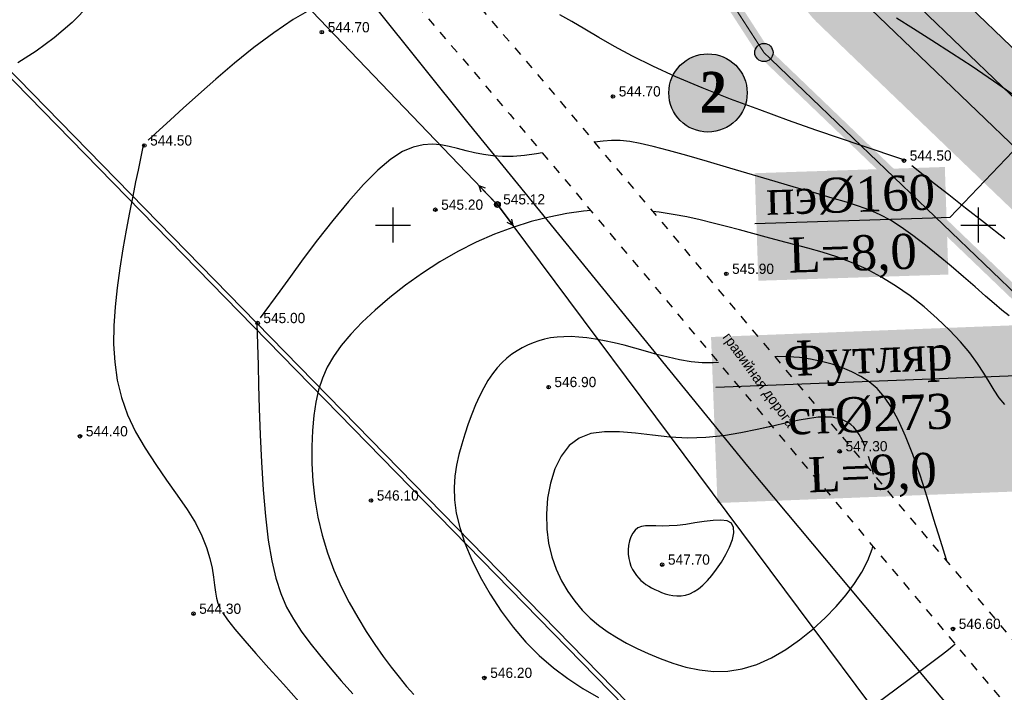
# Model space of a CAD drawing. Extents: x 0 to 361260, y 0 to 4201817.
# Tile 132 of 256: x 360168 to 360252, y 4200460 to 4200518. Entities that reach past the tile are written whole.
import ezdxf
from ezdxf import colors
from ezdxf.entities.mleader import LeaderData, LeaderLine
from ezdxf.math import Vec2, Vec3

# ---------------------------------------------------------------- set-up
doc = ezdxf.new("R2010")
doc.units = 0
doc.header["$LTSCALE"] = 0.5
doc.header["$MEASUREMENT"] = 0
doc.header["$PDMODE"] = 32
doc.header["$PDSIZE"] = 0.3
for name, pattern in [('CONTI', [0]), ('GOST2.303 6', [12, 8, -1.5, 1, -1.5]), ('STRIH_1', [3, 2, -1]), ('Д_ТРОТ_ТРУБА', [3, 1.5, -1.5]), ('ДОРОГИ_СТРОЯЩ', [9, 8, -1])]:
    doc.linetypes.add(name, pattern=pattern)
for name, color, linetype in [('(004) Точки рельефа', 7, 'Continuous'), ('(014) Водопровод', 5, 'ИК_Водопровод -------в--------'), ('(022) Возд. Линии', 7, 'Continuous'), ('(025) Дорога', 7, 'Continuous'), ('(040) Ограда', 7, 'Continuous'), ('GORIZDEFAULT', 32, 'CONTI'), ('PI_TTDEFAULT', 5, 'CONTI'), ('SETKR', 2, 'CONTI'), ('Водопровод 10', 7, 'Continuous'), ('Штрих Стекло', 7, 'Continuous')]:
    doc.layers.add(name, color=color, linetype=linetype)
doc.layers.add('.', color=7, linetype='Continuous', lineweight=15)
doc.styles.add('BM-431', font='txt')
doc.styles.add('D-431', font='txt')
doc.styles.add('SHRFT', font='TXT', dxfattribs={"width": 0.875})
doc.linetypes.add('ИК_Водопровод -------в--------', pattern='A,9,-0.6,["В",Standard,S=1.2,R=0,X=0,Y=-0.6],-1.2', length=10.8)
doc.linetypes.add('ОГРАДА_ГЛИН', pattern='A,4,["|",Standard,S=0.8,R=0,X=0,Y=-0.8],0.5,["|",Standard,S=0.8,R=0,X=0,Y=-0.8],3.5', length=8)

# ---------------------------------------------------------------- blocks, each defined once
blk = doc.blocks.new('BL_333')
at = {"color": 0}
for p, q in [((0, -1.5), (0, 1.5)), ((-1.5, 0), (1.5, 0))]:
    blk.add_line(p, q, dxfattribs=at)
blk = doc.blocks.new('S1')
at = {"layer": '(022) Возд. Линии'}
for p, q in [((-2, 0), (-1.5, 0.25)), ((-2, 0), (-1.5, -0.25)), ((0, 0), (-2, 0))]:
    blk.add_line(p, q, dxfattribs=at)
blk = doc.blocks.new('S2')
at = {"layer": '(022) Возд. Линии'}
for p, q in [((0, 0), (2, 0)), ((2, 0), (1.5, 0.25)), ((2, 0), (1.5, -0.25))]:
    blk.add_line(p, q, dxfattribs=at)
blk = doc.blocks.new('SS')
at = {"layer": '(022) Возд. Линии'}
blk.add_circle((0, 0), 0.25, dxfattribs=at)
blk = doc.blocks.new('_ArchTick')
at = {"color": 0, "linetype": 'ByBlock', "const_width": 0.15}
blk.add_lwpolyline([(-0.5, -0.5), (0.5, 0.5)], dxfattribs=at)

msp = doc.modelspace()

# ---------------------------------------------------------------- hatches: boundary and pattern name
at = {"layer": '.', "lineweight": 60, "true_color": 0xffffff}
h = msp.add_hatch(color=7, dxfattribs=at)
h.dxf.hatch_style = 1
edge = h.paths.add_edge_path()
edge.add_arc((360231.678, 4200514.752), 0.779, 0, 360)
h = msp.add_hatch(color=7, dxfattribs=at)
h.dxf.hatch_style = 1
edge = h.paths.add_edge_path()
edge.add_arc((360231.678, 4200514.752), 0.779, 0, 360)
at = {"layer": '.', "lineweight": 60}
h = msp.add_hatch(color=255, dxfattribs=at)
h.dxf.hatch_style = 1
edge = h.paths.add_edge_path()
edge.add_arc((360226.9, 4200511.299), 3.345, 0, 360)
at = {"layer": '.', "lineweight": 60, "true_color": 0xffffff}
h = msp.add_hatch(color=7, dxfattribs=at)
h.dxf.hatch_style = 1
edge = h.paths.add_edge_path()
edge.add_arc((360226.9, 4200511.299), 3.345, 0, 360)
at = {"layer": 'Штрих Стекло', "linetype": 'Continuous'}
h = msp.add_hatch(color=5, dxfattribs=at)
h.dxf.hatch_style = 1
h.set_gradient(color1=(173, 173, 173), color2=(166, 166, 166), one_color=1, tint=0.65)
edge = h.paths.add_edge_path()
edge.add_line((360067.205, 4200806.615), (360049.645, 4200796.938))
edge.add_arc((360052.059, 4200792.559), 5, 32.88524, 118.85775, ccw=False)
edge.add_line((360056.257, 4200795.274), (360060.259, 4200789.085))
edge.add_line((360060.259, 4200789.085), (360069.039, 4200793.924))
edge.add_line((360069.039, 4200793.924), (360065.267, 4200799.758))
edge.add_arc((360069.63, 4200802.227), 5.014, 118.92591, 209.50369, ccw=False)
edge = h.paths.add_edge_path()
edge.add_line((360236.317, 4200517.23), (360498.797, 4200265.225))
edge.add_arc((360509.185, 4200276.045), 15, 226.16627, 298.85775)
edge.add_line((360516.425, 4200262.908), (361136.886, 4200604.824))
edge.add_arc((361129.646, 4200617.961), 15, 298.85775, 396.46852)
edge.add_line((361141.709, 4200626.877), (360736.189, 4201168.806))
edge.add_arc((360740.21, 4201171.777), 5, 118.85775, 216.46852, ccw=False)
edge.add_line((360737.797, 4201176.157), (360731.547, 4201172.713))
edge.add_line((360731.547, 4201172.713), (361139.296, 4200625.094))
edge.add_arc((361129.646, 4200617.961), 12, -61.14225, 36.46852, ccw=False)
edge.add_line((361135.438, 4200607.451), (360507.891, 4200266.197))
edge.add_line((360507.891, 4200266.197), (360237.512, 4200520.465))
edge.add_line((360237.512, 4200520.465), (360062.893, 4200790.537))
edge.add_line((360062.893, 4200790.537), (360060.259, 4200789.085))
edge.add_line((360060.259, 4200789.085), (360234.992, 4200518.836))
edge.add_arc((360242.55, 4200523.723), 9, 212.88524, 226.16627)
edge = h.paths.add_edge_path(flags=16)
edge.add_line((360274.624, 4200503.308), (360634.832, 4200701.808))
edge.add_arc((360637.246, 4200697.429), 5, 28.85775, 118.85775, ccw=False)
edge.add_line((360641.625, 4200699.842), (360789.915, 4200430.746))
edge.add_arc((360785.536, 4200428.333), 5, -61.14225, 28.85775, ccw=False)
edge.add_line((360787.949, 4200423.954), (360511.598, 4200271.666))
edge.add_arc((360509.185, 4200276.045), 5, 226.82384, 298.85775, ccw=False)
edge.add_line((360505.764, 4200272.399), (360273.569, 4200495.328))
edge.add_arc((360277.037, 4200498.929), 5, 118.85775, 226.07521, ccw=False)
h.paths.add_polyline_path([(360274.624, 4200503.308), (360631.329, 4200699.877), (360780.102, 4200429.905), (360509.832, 4200280.969)], flags=0)
edge = h.paths.add_edge_path(flags=16)
edge.add_line((360648.845, 4200709.53), (360942.986, 4200871.621))
edge.add_arc((360945.4, 4200867.242), 5, 36.46852, 118.85775, ccw=False)
edge.add_line((360949.42, 4200870.214), (361133.667, 4200620.933))
edge.add_arc((361129.646, 4200617.961), 5, -61.14225, 36.46852, ccw=False)
edge.add_line((361132.059, 4200613.582), (360801.962, 4200431.676))
edge.add_arc((360799.549, 4200436.055), 5, 208.85775, 298.85775, ccw=False)
edge.add_line((360795.17, 4200433.642), (360646.88, 4200702.738))
edge.add_arc((360651.259, 4200705.151), 5, 118.85775, 208.85775, ccw=False)
h.paths.add_polyline_path([(360652.349, 4200711.46), (360938.867, 4200869.351), (361123.713, 4200619.259), (360801.122, 4200441.489)], flags=0)
edge = h.paths.add_edge_path(flags=17)
edge.add_line((361139.296, 4200625.094), (360731.547, 4201172.713))
edge.add_line((360731.547, 4201172.713), (360723.659, 4201168.366))
edge.add_arc((360726.073, 4201163.987), 5, 36.46852, 118.85775, ccw=False)
edge.add_line((360730.093, 4201166.959), (360939.826, 4200883.196))
edge.add_arc((360935.805, 4200880.224), 5, -61.14225, 36.46852, ccw=False)
edge.add_line((360938.218, 4200875.845), (360645.95, 4200714.785))
edge.add_arc((360643.536, 4200719.164), 5, 208.85775, 298.85775, ccw=False)
edge.add_line((360639.157, 4200716.751), (360490.867, 4200985.847))
edge.add_arc((360495.246, 4200988.26), 5, 118.85775, 208.85775, ccw=False)
edge.add_line((360492.833, 4200992.639), (360478.82, 4200984.917))
edge.add_arc((360481.233, 4200980.538), 5, 28.85775, 118.85775, ccw=False)
edge.add_line((360485.612, 4200982.951), (360633.903, 4200713.855))
edge.add_arc((360629.523, 4200711.442), 5, -61.14225, 28.85552, ccw=False)
edge.add_line((360631.937, 4200707.063), (360550.485, 4200662.177))
edge.add_arc((360548.072, 4200666.557), 5, 208.85775, 298.85775, ccw=False)
edge.add_line((360543.693, 4200664.143), (360395.403, 4200933.239))
edge.add_arc((360399.782, 4200935.652), 5, 118.85775, 208.85775, ccw=False)
edge.add_line((360397.369, 4200940.032), (360749.145, 4201133.884))
edge.add_arc((360751.558, 4201129.505), 5, 36.46852, 118.85775, ccw=False)
edge.add_line((360755.579, 4201132.477), (360745.985, 4201145.458))
edge.add_arc((360741.964, 4201142.486), 5, -61.14225, 36.46852, ccw=False)
edge.add_line((360744.377, 4201138.107), (360086.378, 4200775.506))
edge.add_arc((360084.042, 4200779.927), 5, 212.88524, 297.85041, ccw=False)
edge.add_line((360079.844, 4200777.212), (360088.552, 4200763.743))
edge.add_arc((360092.751, 4200766.458), 5, 118.85775, 212.88524, ccw=False)
edge.add_line((360090.338, 4200770.837), (360383.356, 4200932.309))
edge.add_arc((360385.769, 4200927.93), 5, 28.85775, 118.85775, ccw=False)
edge.add_line((360390.148, 4200930.343), (360538.438, 4200661.248))
edge.add_arc((360534.059, 4200658.834), 5, -61.14225, 28.85775, ccw=False)
edge.add_line((360536.472, 4200654.455), (360267.361, 4200506.157))
edge.add_arc((360264.948, 4200510.536), 5, 226.16627, 298.85775, ccw=False)
edge.add_line((360261.485, 4200506.929), (360243.327, 4200524.363))
edge.add_line((360243.327, 4200524.363), (360069.039, 4200793.924))
edge.add_line((360069.039, 4200793.924), (360062.893, 4200790.537))
edge.add_line((360062.893, 4200790.537), (360237.512, 4200520.465))
edge.add_line((360237.512, 4200520.465), (360507.891, 4200266.197))
edge.add_line((360507.891, 4200266.197), (361135.438, 4200607.451))
edge.add_arc((361129.646, 4200617.961), 12, 298.85775, 396.46852)

# ---------------------------------------------------------------- linework, layer by layer
at = {"layer": '(014) Водопровод', "flags": 128}
msp.add_lwpolyline([(360036.438, 4200773.015), (360047.098, 4200750.311), (360089.76, 4200681.101), (360107.619, 4200655.796), (360141.826, 4200594.039), (360149.345, 4200579.998), (360206.507, 4200508.61), (360230.262, 4200479.387), (360306.281, 4200388.525), (360409.154, 4200291.553), (360456.114, 4200244.191), (360490.793, 4200199.337)], dxfattribs=at)
at = {"layer": '(025) Дорога', "linetype": 'Д_ТРОТ_ТРУБА', "flags": 128}
for points in [[(360044.195, 4200796.012), (360041.816, 4200791.773), (360042.358, 4200788.304), (360046.087, 4200780.21), (360059.012, 4200755.887), (360082.266, 4200713.415), (360119.837, 4200651.911), (360154.248, 4200588.273), (360168.952, 4200565.337), (360182.618, 4200547.766), (360213.043, 4200512.044), (360268.283, 4200446.262), (360308.926, 4200401.534), (360387.369, 4200322.593), (360428.116, 4200283.497), (360457.116, 4200256.42), (360464.886, 4200245.444), (360476.507, 4200228.263), (360489.06, 4200214.493), (360499.065, 4200202.984)], [(360034.859, 4200791.392), (360036.733, 4200790.501), (360038.761, 4200786.553), (360042.501, 4200778.433), (360055.492, 4200753.988), (360078.803, 4200711.411), (360116.369, 4200649.915), (360150.8, 4200586.24), (360165.682, 4200563.025), (360179.515, 4200545.24), (360209.989, 4200509.461), (360265.27, 4200443.63), (360306.026, 4200398.778), (360384.565, 4200319.74), (360425.367, 4200280.592), (360454.087, 4200253.775), (360461.596, 4200243.167), (360473.356, 4200225.782), (360486.072, 4200211.833), (360495.233, 4200201.295)]]:
    msp.add_lwpolyline(points, dxfattribs=at)
at = {"layer": '(040) Ограда', "flags": 128}
msp.add_lwpolyline([(360140.116, 4200540.458), (360188.044, 4200491.371), (360223.423, 4200455.135), (360264.554, 4200409.603)], dxfattribs=at)
at = {"layer": '(040) Ограда', "linetype": 'ОГРАДА_ГЛИН', "flags": 128}
msp.add_lwpolyline([(360140.403, 4200540.738), (360188.33, 4200491.65), (360223.715, 4200455.409), (360264.851, 4200409.871)], dxfattribs=at)
at = {"ltscale": 0.149071, "const_width": 0.1}
for points in [[(359943.476, 4200738.432), (360053.157, 4200798.874, -0.393772), (360059.769, 4200797.209), (360238.667, 4200520.519), (360501.567, 4200268.11, 0.328259), (360514.494, 4200266.411), (361134.955, 4200608.327, 0.453677), (361138.492, 4200624.499), (360736.189, 4201168.806, -0.453677), (360737.797, 4201176.157), (360868.753, 4201248.322)], [(360390.148, 4200930.343), (360538.438, 4200661.248, -0.414214), (360536.472, 4200654.455), (360267.361, 4200506.157, -0.328259), (360261.485, 4200506.929), (360243.327, 4200524.363), (360088.552, 4200763.743)]]:
    msp.add_lwpolyline(points, format="xyb", dxfattribs=at)
msp.add_lwpolyline([(360052.603, 4200791.717), (360231.678, 4200514.752), (360505.949, 4200251.426), (361159.312, 4200611.473), (360744.344, 4201172.914)], dxfattribs=at)
at = {"color": 1, "linetype": 'GOST2.303 6', "lineweight": 30, "const_width": 1.035}
msp.add_lwpolyline([(360055.869, 4200786.666), (360747.942, 4201168.046), (361159.312, 4200611.473), (360505.949, 4200251.426), (360231.678, 4200514.752)], close=True, dxfattribs=at)
at = {"color": 7, "linetype": 'STRIH_1', "ltscale": 2, "true_color": 0xffffff, "const_width": 0.1}
msp.add_lwpolyline([(360062.093, 4200799.14), (360240.997, 4200522.441), (360503.645, 4200270.274, 0.328259), (360513.046, 4200269.038), (361133.507, 4200610.954, 0.453677), (361136.08, 4200622.716), (360733.263, 4201167.717)], format="xyb", dxfattribs=at)
at = {"linetype": 'Continuous', "elevation": 1.643}
msp.add_lwpolyline([(359968.105, 4200751.148), (360144.875, 4200568.598), (360208.905, 4200501.768), (360248.135, 4200449.088), (360280.365, 4200400.868), (360329.345, 4200345.008), (360410.625, 4200285.188), (360473.125, 4200218.998), (360491.256, 4200199.541)], dxfattribs=at)
msp.add_circle((360231.678, 4200514.752), 0.779)
msp.add_circle((360231.678, 4200514.752), 0.779)
at = {"linetype": 'Continuous', "lineweight": 30}
msp.add_circle((360226.9, 4200511.299, 505.977), 3.345, dxfattribs=at)
msp.add_circle((360226.9, 4200511.299, 505.977), 3.345, dxfattribs=at)
at = {"layer": 'GORIZDEFAULT', "color": 32}
for points in [[(360200.336, 4200520.794, 544.5), (360199.85, 4200520.74, 544.5), (360198.63, 4200520.54, 544.5), (360197.34, 4200520.24, 544.5), (360195.99, 4200519.81, 544.5), (360194.56, 4200519.24, 544.5), (360193.05, 4200518.5, 544.5), (360191.47, 4200517.58, 544.5), (360189.81, 4200516.45, 544.5), (360188.12, 4200515.18, 544.5), (360186.46, 4200513.84, 544.5), (360184.86, 4200512.48, 544.5), (360183.38, 4200511.17, 544.5), (360182.08, 4200509.99, 544.5), (360180.99, 4200508.99, 544.5), (360179.09, 4200507.25, 544.5)], [(360174.08, 4200518.83, 543.5), (360172.6, 4200517.33, 543.5), (360171.06, 4200516.02, 543.5), (360169.5, 4200514.88, 543.5), (360167.95, 4200513.87, 543.5)], [(360243.64, 4200505.57, 544.5), (360239.99, 4200506.81, 544.5), (360238.23, 4200507.41, 544.5), (360236.12, 4200508.13, 544.5), (360233.79, 4200508.95, 544.5), (360231.32, 4200509.85, 544.5), (360228.82, 4200510.78, 544.5), (360226.4, 4200511.73, 544.5), (360224.16, 4200512.67, 544.5), (360222.18, 4200513.58, 544.5), (360220.44, 4200514.45, 544.5), (360218.92, 4200515.27, 544.5), (360217.57, 4200516.04, 544.5), (360216.37, 4200516.75, 544.5), (360215.27, 4200517.4, 544.5), (360214.25, 4200517.98, 544.5)], [(360253.13, 4200511.01, 543.5), (360251.28, 4200512.32, 543.5), (360249.47, 4200513.55, 543.5), (360247.71, 4200514.71, 543.5), (360246.03, 4200515.79, 543.5), (360244.45, 4200516.78, 543.5), (360243.01, 4200517.69, 543.5)], [(360178.75, 4200506.94, 544.5), (360178.7, 4200506.89, 544.5), (360178.65, 4200506.83, 544.5), (360178.22, 4200504.71, 544.5), (360178.01, 4200503.7, 544.5), (360177.76, 4200502.48, 544.5), (360177.48, 4200501.09, 544.5), (360177.19, 4200499.57, 544.5), (360176.91, 4200497.96, 544.5), (360176.65, 4200496.31, 544.5), (360176.42, 4200494.64, 544.5), (360176.25, 4200493, 544.5), (360176.14, 4200491.4, 544.5), (360176.13, 4200489.82, 544.5), (360176.22, 4200488.27, 544.5), (360176.43, 4200486.75, 544.5), (360176.79, 4200485.25, 544.5), (360177.31, 4200483.78, 544.5), (360178.01, 4200482.33, 544.5), (360178.83, 4200480.92, 544.5), (360179.73, 4200479.54, 544.5), (360180.65, 4200478.2, 544.5), (360181.56, 4200476.92, 544.5), (360182.4, 4200475.69, 544.5), (360183.11, 4200474.54, 544.5), (360183.66, 4200473.45, 544.5), (360184.06, 4200472.44, 544.5), (360184.34, 4200471.51, 544.5), (360184.54, 4200470.66, 544.5), (360184.66, 4200469.9, 544.5), (360184.75, 4200469.21, 544.5), (360184.83, 4200468.61, 544.5), (360184.92, 4200468.12, 544.5), (360185.04, 4200467.67, 544.5), (360185.23, 4200467.22, 544.5)], [(360212.738, 4200506.187, 545), (360212.26, 4200506.1, 545), (360211.24, 4200505.95, 545), (360210.27, 4200505.87, 545), (360209.36, 4200505.87, 545), (360208.52, 4200505.93, 545), (360207.72, 4200506.04, 545), (360206.96, 4200506.19, 545), (360206.23, 4200506.36, 545), (360205.51, 4200506.54, 545), (360204.8, 4200506.71, 545), (360204.08, 4200506.85, 545), (360203.34, 4200506.92, 545), (360202.56, 4200506.87, 545), (360201.72, 4200506.67, 545), (360200.81, 4200506.28, 545), (360199.81, 4200505.64, 545), (360198.7, 4200504.71, 545), (360197.48, 4200503.48, 545), (360196.18, 4200502.01, 545), (360194.85, 4200500.4, 545), (360193.55, 4200498.73, 545), (360192.33, 4200497.11, 545), (360191.24, 4200495.62, 545), (360190.32, 4200494.35, 545), (360188.64, 4200492.07, 545)], [(360252.63, 4200492.25, 545), (360252.01, 4200492.74, 545), (360251.35, 4200493.3, 545), (360250.6, 4200493.94, 545), (360249.71, 4200494.71, 545), (360248.72, 4200495.57, 545), (360247.66, 4200496.48, 545), (360246.57, 4200497.39, 545), (360245.48, 4200498.28, 545), (360244.41, 4200499.1, 545), (360243.41, 4200499.82, 545), (360242.48, 4200500.41, 545), (360241.6, 4200500.88, 545), (360240.72, 4200501.28, 545), (360239.77, 4200501.63, 545), (360238.72, 4200501.96, 545), (360237.52, 4200502.31, 545), (360236.11, 4200502.72, 545), (360234.46, 4200503.2, 545), (360232.64, 4200503.73, 545), (360230.71, 4200504.3, 545), (360228.76, 4200504.88, 545), (360226.86, 4200505.43, 545), (360225.09, 4200505.94, 545), (360223.52, 4200506.37, 545), (360222.21, 4200506.72, 545), (360221.12, 4200506.97, 545), (360220.21, 4200507.14, 545), (360219.41, 4200507.22, 545), (360218.67, 4200507.24, 545), (360217.94, 4200507.19, 545), (360217.206, 4200507.087, 545)], [(360252.25, 4200498.84, 544.5), (360250.53, 4200500.19, 544.5), (360248.9, 4200501.46, 544.5), (360247.46, 4200502.59, 544.5), (360246.24, 4200503.54, 544.5), (360244.31, 4200505.07, 544.5)], [(360216.879, 4200501.256, 545.5), (360216.28, 4200501.2, 545.5), (360214.83, 4200500.99, 545.5), (360213.33, 4200500.69, 545.5), (360211.8, 4200500.3, 545.5), (360210.24, 4200499.81, 545.5), (360208.67, 4200499.22, 545.5), (360207.1, 4200498.53, 545.5), (360205.53, 4200497.75, 545.5), (360204, 4200496.86, 545.5), (360202.5, 4200495.89, 545.5), (360201.07, 4200494.87, 545.5), (360199.72, 4200493.81, 545.5), (360198.48, 4200492.74, 545.5), (360197.36, 4200491.69, 545.5), (360196.39, 4200490.67, 545.5), (360195.57, 4200489.71, 545.5), (360194.91, 4200488.78, 545.5), (360194.38, 4200487.85, 545.5), (360193.96, 4200486.91, 545.5), (360193.64, 4200485.93, 545.5), (360193.41, 4200484.87, 545.5), (360193.24, 4200483.72, 545.5), (360193.12, 4200482.45, 545.5), (360193.06, 4200481.08, 545.5), (360193.07, 4200479.63, 545.5), (360193.15, 4200478.12, 545.5), (360193.32, 4200476.58, 545.5), (360193.57, 4200475.03, 545.5), (360193.93, 4200473.49, 545.5), (360194.4, 4200471.97, 545.5), (360194.95, 4200470.51, 545.5), (360195.58, 4200469.09, 545.5), (360196.26, 4200467.74, 545.5), (360196.98, 4200466.45, 545.5), (360197.71, 4200465.25, 545.5), (360198.44, 4200464.14, 545.5), (360199.15, 4200463.12, 545.5), (360199.84, 4200462.2, 545.5), (360200.51, 4200461.35, 545.5), (360201.15, 4200460.57, 545.5), (360201.77, 4200459.86, 545.5)], [(360252.25, 4200484.66, 545.5), (360251.78, 4200485.24, 545.5), (360251.35, 4200485.88, 545.5), (360250.92, 4200486.59, 545.5), (360250.46, 4200487.35, 545.5), (360249.92, 4200488.18, 545.5), (360249.26, 4200489.07, 545.5), (360248.46, 4200490.03, 545.5), (360247.53, 4200491.02, 545.5), (360246.49, 4200492.02, 545.5), (360245.36, 4200493, 545.5), (360244.17, 4200493.95, 545.5), (360242.93, 4200494.82, 545.5), (360241.67, 4200495.59, 545.5), (360240.41, 4200496.25, 545.5), (360239.15, 4200496.81, 545.5), (360237.9, 4200497.28, 545.5), (360236.66, 4200497.68, 545.5), (360235.43, 4200498.03, 545.5), (360234.22, 4200498.35, 545.5), (360233.03, 4200498.66, 545.5), (360231.87, 4200498.97, 545.5), (360230.73, 4200499.28, 545.5), (360229.59, 4200499.59, 545.5), (360228.47, 4200499.89, 545.5), (360227.35, 4200500.18, 545.5), (360226.22, 4200500.45, 545.5), (360225.08, 4200500.7, 545.5), (360223.92, 4200500.92, 545.5), (360222.74, 4200501.11, 545.5), (360222.17, 4200501.176, 545.5)], [(360188.43, 4200491.78, 545), (360188.38, 4200491.71, 545), (360188.33, 4200491.65, 545), (360188.35, 4200491.58, 545), (360188.47, 4200488.03, 545), (360188.51, 4200486.33, 545), (360188.57, 4200484.31, 545), (360188.65, 4200482.08, 545), (360188.76, 4200479.73, 545), (360188.91, 4200477.38, 545), (360189.09, 4200475.13, 545), (360189.33, 4200473.08, 545), (360189.63, 4200471.31, 545), (360189.99, 4200469.81, 545), (360190.41, 4200468.5, 545), (360190.91, 4200467.35, 545), (360191.49, 4200466.3, 545), (360192.14, 4200465.3, 545), (360192.88, 4200464.3, 545), (360193.71, 4200463.25, 545), (360194.62, 4200462.16, 545), (360195.57, 4200461.05, 545), (360196.55, 4200459.93, 545)], [(360227.805, 4200488.245, 546.5), (360227.35, 4200488.22, 546.5), (360226.41, 4200488.23, 546.5), (360225.46, 4200488.32, 546.5), (360224.48, 4200488.48, 546.5), (360223.51, 4200488.7, 546.5), (360222.53, 4200488.95, 546.5), (360221.57, 4200489.22, 546.5), (360220.64, 4200489.48, 546.5), (360219.74, 4200489.73, 546.5), (360218.88, 4200489.94, 546.5), (360218.06, 4200490.12, 546.5), (360217.29, 4200490.26, 546.5), (360216.56, 4200490.36, 546.5), (360215.87, 4200490.43, 546.5), (360215.21, 4200490.47, 546.5), (360214.6, 4200490.46, 546.5), (360214.02, 4200490.43, 546.5), (360213.46, 4200490.36, 546.5), (360212.94, 4200490.25, 546.5), (360212.44, 4200490.12, 546.5), (360211.96, 4200489.95, 546.5), (360211.49, 4200489.75, 546.5), (360211.04, 4200489.52, 546.5), (360210.59, 4200489.26, 546.5), (360210.15, 4200488.96, 546.5), (360209.72, 4200488.62, 546.5), (360209.3, 4200488.24, 546.5), (360208.89, 4200487.79, 546.5), (360208.49, 4200487.29, 546.5), (360208.1, 4200486.72, 546.5), (360207.74, 4200486.09, 546.5), (360207.38, 4200485.38, 546.5), (360207.04, 4200484.63, 546.5), (360206.72, 4200483.83, 546.5), (360206.42, 4200483, 546.5), (360206.13, 4200482.14, 546.5), (360205.87, 4200481.27, 546.5), (360205.62, 4200480.39, 546.5), (360205.42, 4200479.49, 546.5), (360205.28, 4200478.55, 546.5), (360205.21, 4200477.57, 546.5), (360205.25, 4200476.51, 546.5), (360205.4, 4200475.38, 546.5), (360205.7, 4200474.14, 546.5), (360206.14, 4200472.8, 546.5), (360206.73, 4200471.38, 546.5), (360207.45, 4200469.92, 546.5), (360208.29, 4200468.45, 546.5), (360209.23, 4200467.01, 546.5), (360210.25, 4200465.63, 546.5), (360211.34, 4200464.35, 546.5), (360212.49, 4200463.2, 546.5), (360213.69, 4200462.16, 546.5), (360214.94, 4200461.23, 546.5), (360216.22, 4200460.39, 546.5), (360217.54, 4200459.63, 546.5)], [(360247.306, 4200471.242, 546.5), (360247.26, 4200471.38, 546.5), (360246.75, 4200473.03, 546.5), (360246.19, 4200474.84, 546.5), (360245.61, 4200476.73, 546.5), (360245.01, 4200478.61, 546.5), (360244.39, 4200480.38, 546.5), (360243.78, 4200481.97, 546.5), (360243.18, 4200483.31, 546.5), (360242.58, 4200484.41, 546.5), (360241.97, 4200485.3, 546.5), (360241.34, 4200486.02, 546.5), (360240.67, 4200486.6, 546.5), (360239.96, 4200487.07, 546.5), (360239.2, 4200487.46, 546.5), (360238.38, 4200487.8, 546.5), (360237.51, 4200488.1, 546.5), (360236.6, 4200488.35, 546.5), (360235.66, 4200488.54, 546.5), (360234.71, 4200488.68, 546.5), (360233.75, 4200488.75, 546.5), (360232.81, 4200488.76, 546.5), (360232.605, 4200488.749, 546.5)], [(360240.3, 4200481.1, 547), (360240.06, 4200481.65, 547), (360239.82, 4200482.1, 547), (360239.59, 4200482.45, 547), (360239.35, 4200482.73, 547), (360239.1, 4200482.96, 547), (360238.84, 4200483.13, 547), (360238.56, 4200483.27, 547), (360238.24, 4200483.4, 547), (360237.88, 4200483.5, 547), (360237.45, 4200483.57, 547), (360236.94, 4200483.59, 547), (360236.32, 4200483.57, 547), (360235.57, 4200483.48, 547), (360234.68, 4200483.32, 547), (360233.62, 4200483.09, 547), (360232.43, 4200482.81, 547), (360231.11, 4200482.52, 547), (360229.7, 4200482.24, 547), (360228.23, 4200482, 547), (360226.71, 4200481.85, 547), (360225.18, 4200481.8, 547), (360223.65, 4200481.88, 547), (360222.15, 4200482.03, 547), (360220.7, 4200482.2, 547), (360219.33, 4200482.33, 547), (360218.06, 4200482.34, 547), (360216.9, 4200482.19, 547), (360215.89, 4200481.8, 547), (360215.04, 4200481.15, 547), (360214.36, 4200480.25, 547), (360213.82, 4200479.16, 547), (360213.44, 4200477.95, 547), (360213.2, 4200476.65, 547), (360213.1, 4200475.32, 547), (360213.13, 4200474.02, 547), (360213.29, 4200472.8, 547), (360213.56, 4200471.65, 547), (360213.93, 4200470.58, 547), (360214.39, 4200469.59, 547), (360214.93, 4200468.68, 547), (360215.52, 4200467.84, 547), (360216.16, 4200467.09, 547), (360216.83, 4200466.41, 547), (360217.55, 4200465.8, 547), (360218.3, 4200465.25, 547), (360219.1, 4200464.74, 547), (360219.94, 4200464.26, 547), (360220.84, 4200463.81, 547), (360221.8, 4200463.38, 547)], [(360232.379, 4200482.799, 547), (360231.11, 4200482.52, 547), (360229.7, 4200482.24, 547), (360228.23, 4200482, 547), (360226.71, 4200481.85, 547), (360225.18, 4200481.8, 547), (360223.65, 4200481.88, 547), (360222.15, 4200482.03, 547), (360220.7, 4200482.2, 547), (360219.33, 4200482.33, 547), (360218.06, 4200482.34, 547), (360216.9, 4200482.19, 547), (360215.89, 4200481.8, 547), (360215.04, 4200481.15, 547), (360214.36, 4200480.25, 547), (360213.82, 4200479.16, 547), (360213.44, 4200477.95, 547), (360213.2, 4200476.65, 547), (360213.1, 4200475.32, 547), (360213.13, 4200474.02, 547), (360213.29, 4200472.8, 547), (360213.56, 4200471.65, 547), (360213.93, 4200470.58, 547), (360214.39, 4200469.59, 547), (360214.93, 4200468.68, 547), (360215.52, 4200467.84, 547), (360216.16, 4200467.09, 547), (360216.83, 4200466.41, 547), (360217.55, 4200465.8, 547), (360218.3, 4200465.25, 547), (360219.1, 4200464.74, 547), (360219.94, 4200464.26, 547), (360220.84, 4200463.81, 547), (360221.8, 4200463.38, 547)], [(360232.379, 4200482.799, 547), (360231.11, 4200482.52, 547), (360229.7, 4200482.24, 547), (360228.23, 4200482, 547), (360226.71, 4200481.85, 547), (360225.18, 4200481.8, 547), (360223.65, 4200481.88, 547), (360222.15, 4200482.03, 547), (360220.7, 4200482.2, 547), (360219.33, 4200482.33, 547), (360218.06, 4200482.34, 547), (360216.9, 4200482.19, 547), (360215.89, 4200481.8, 547), (360215.04, 4200481.15, 547), (360214.36, 4200480.25, 547), (360213.82, 4200479.16, 547), (360213.44, 4200477.95, 547), (360213.2, 4200476.65, 547), (360213.1, 4200475.32, 547), (360213.13, 4200474.02, 547), (360213.29, 4200472.8, 547), (360213.56, 4200471.65, 547), (360213.93, 4200470.58, 547), (360214.39, 4200469.59, 547), (360214.93, 4200468.68, 547), (360215.52, 4200467.84, 547), (360216.16, 4200467.09, 547), (360216.83, 4200466.41, 547), (360217.55, 4200465.8, 547), (360218.3, 4200465.25, 547), (360219.1, 4200464.74, 547), (360219.94, 4200464.26, 547), (360220.84, 4200463.81, 547), (360221.8, 4200463.38, 547)], [(360241.025, 4200478.722, 547), (360240.86, 4200479.39, 547), (360240.61, 4200480.22, 547)], [(360222.63, 4200468.73, 547.5), (360222.93, 4200468.6, 547.5), (360223.24, 4200468.49, 547.5), (360223.57, 4200468.4, 547.5), (360223.91, 4200468.33, 547.5), (360224.25, 4200468.3, 547.5), (360224.61, 4200468.31, 547.5), (360224.97, 4200468.37, 547.5), (360225.34, 4200468.49, 547.5), (360225.71, 4200468.67, 547.5), (360226.08, 4200468.91, 547.5), (360226.46, 4200469.23, 547.5), (360226.85, 4200469.61, 547.5), (360227.24, 4200470.06, 547.5), (360227.64, 4200470.59, 547.5), (360228.04, 4200471.19, 547.5), (360228.41, 4200471.83, 547.5), (360228.74, 4200472.48, 547.5), (360228.98, 4200473.11, 547.5), (360229.11, 4200473.68, 547.5), (360229.09, 4200474.16, 547.5), (360228.91, 4200474.51, 547.5), (360228.53, 4200474.71, 547.5), (360227.99, 4200474.78, 547.5), (360227.33, 4200474.76, 547.5), (360226.58, 4200474.67, 547.5), (360225.79, 4200474.55, 547.5), (360225.01, 4200474.42, 547.5), (360224.26, 4200474.32, 547.5), (360223.58, 4200474.28, 547.5), (360222.98, 4200474.27, 547.5), (360222.44, 4200474.28, 547.5), (360221.98, 4200474.3, 547.5), (360221.57, 4200474.29, 547.5), (360221.22, 4200474.23, 547.5), (360220.92, 4200474.12, 547.5), (360220.67, 4200473.93, 547.5), (360220.47, 4200473.66, 547.5), (360220.31, 4200473.35, 547.5), (360220.19, 4200473, 547.5), (360220.12, 4200472.62, 547.5), (360220.08, 4200472.24, 547.5), (360220.09, 4200471.86, 547.5), (360220.14, 4200471.5, 547.5), (360220.22, 4200471.17, 547.5), (360220.32, 4200470.85, 547.5), (360220.46, 4200470.56, 547.5), (360220.62, 4200470.3, 547.5), (360220.79, 4200470.05, 547.5), (360220.98, 4200469.83, 547.5), (360221.17, 4200469.62, 547.5), (360221.38, 4200469.44, 547.5), (360221.6, 4200469.28, 547.5), (360221.84, 4200469.13, 547.5), (360222.08, 4200468.99, 547.5), (360222.35, 4200468.85, 547.5), (360222.63, 4200468.73, 547.5)], [(360221.8, 4200463.38, 547), (360222.82, 4200462.95, 547), (360223.9, 4200462.55, 547), (360225.02, 4200462.22, 547), (360226.18, 4200461.97, 547), (360227.37, 4200461.84, 547), (360228.59, 4200461.86, 547), (360229.83, 4200462.06, 547), (360231.08, 4200462.45, 547), (360232.33, 4200463.02, 547), (360233.55, 4200463.73, 547), (360234.73, 4200464.56, 547), (360235.85, 4200465.47, 547), (360236.9, 4200466.43, 547), (360237.85, 4200467.41, 547), (360238.69, 4200468.39, 547), (360239.42, 4200469.36, 547), (360240.04, 4200470.34, 547), (360240.54, 4200471.32, 547), (360240.93, 4200472.31, 547), (360240.994, 4200472.539, 547)], [(360185.42, 4200466.89, 544.5), (360185.85, 4200466.25, 544.5), (360186.48, 4200465.46, 544.5), (360187.33, 4200464.46, 544.5), (360188.28, 4200463.38, 544.5), (360189.39, 4200462.13, 544.5), (360190.63, 4200460.75, 544.5), (360191.96, 4200459.28, 544.5)], [(360232.19, 4200453.85, 546.5), (360232.46, 4200453.82, 546.5), (360232.76, 4200453.83, 546.5), (360233.12, 4200453.9, 546.5), (360233.59, 4200454.06, 546.5), (360234.19, 4200454.34, 546.5), (360234.96, 4200454.77, 546.5), (360235.93, 4200455.38, 546.5), (360237.12, 4200456.17, 546.5), (360238.48, 4200457.11, 546.5), (360239.94, 4200458.15, 546.5), (360241.43, 4200459.22, 546.5), (360242.87, 4200460.27, 546.5), (360244.2, 4200461.26, 546.5), (360245.34, 4200462.11, 546.5), (360246.25, 4200462.8, 546.5), (360246.94, 4200463.33, 546.5), (360247.45, 4200463.73, 546.5), (360247.81, 4200464.03, 546.5), (360248, 4200464.196, 546.5)]]:
    msp.add_polyline3d(points, dxfattribs=at)
at = {"layer": 'PI_TTDEFAULT', "color": 5}
for p in [(360193.92, 4200516.49, 544.7), (360218.78, 4200511, 544.7), (360178.75, 4200506.81, 544.5), (360243.64, 4200505.51, 544.5), (360203.61, 4200501.32, 545.2), (360208.905, 4200501.768, -9.905), (360228.46, 4200495.83, 545.9), (360188.43, 4200491.63, 545), (360213.29, 4200486.15, 546.9), (360173.26, 4200481.95, 544.4), (360238.15, 4200480.66, 547.3), (360198.12, 4200476.46, 546.1), (360222.98, 4200470.97, 547.7), (360182.95, 4200466.78, 544.3), (360247.83, 4200465.48, 546.6), (360207.8, 4200461.29, 546.2)]:
    msp.add_point(p, dxfattribs=at)

# ---------------------------------------------------------------- block references
at = {"layer": '(022) Возд. Линии'}
for name, p, rotation in [('S1', (360208.73, 4200501.942, -9.905), 314.3315433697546), ('S2', (360209.052, 4200501.563, -9.905), 306.6744985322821)]:
    msp.add_blockref(name, p, dxfattribs=dict(at, rotation=rotation))
msp.add_blockref('SS', (360208.911, 4200501.764, -9.905), dxfattribs=at)
at = {"layer": 'SETKR', "color": 92}
for p in [(360200, 4200500), (360250, 4200500)]:
    msp.add_blockref('BL_333', p, dxfattribs=at)

# ---------------------------------------------------------------- texts
at = {"layer": '(004) Точки рельефа', "style": 'D-431'}
for s, p in [('544.70', (360194.42, 4200516.48)), ('544.70', (360219.28, 4200511)), ('544.50', (360179.25, 4200506.8)), ('544.50', (360244.13, 4200505.51)), ('545.12', (360209.405, 4200501.768, -555.023)), ('545.20', (360204.11, 4200501.31)), ('545.90', (360228.96, 4200495.83)), ('545.00', (360188.92, 4200491.62)), ('546.90', (360213.78, 4200486.15)), ('544.40', (360173.76, 4200481.94)), ('547.30', (360238.65, 4200480.66)), ('546.10', (360198.61, 4200476.45)), ('547.70', (360223.48, 4200470.97)), ('544.30', (360183.44, 4200466.77)), ('546.60', (360248.32, 4200465.48)), ('546.20', (360208.3, 4200461.29))]:
    msp.add_text(s, height=0.875, dxfattribs=at).set_placement(p)
at = {"layer": '(025) Дорога', "linetype": 'ДОРОГИ_СТРОЯЩ', "style": 'BM-431'}
msp.add_text('гравийная дорога', height=0.875, rotation=305.85932, dxfattribs=at).set_placement((360228.099, 4200490.413, -555.023))
at = {"color": 2, "linetype": 'Continuous', "insert": (360226.196, 4200513.102, 505.977), "char_height": 3.5, "width": 12.20845, "attachment_point": 1, "style": 'SHRFT'}
msp.add_mtext('{\\fTimes New Roman|b1|i0|c0|p18;\\C256;2}', dxfattribs=at)

# ---------------------------------------------------------------- next in the draw order: leaders
at = {"layer": 'Водопровод 10', "color": 1, "lineweight": 0}
ml = msp.add_multileader_mtext('Standard', dxfattribs=at)
ml.set_content('\\pxqc,t2;{\\fTimes New Roman|b0|i0|c204|p18;\\C6;Футляр \\fTimes New Roman|b0|i0|c0|p18;c\\fTimes New Roman|b0|i0|c204|p18;т%%C273 L=9,0}', color=1)
ml.set_leader_properties()
ml.set_arrow_properties(name='ARCHTICK')
ml.build(insert=Vec2(0, 0))
ml.multileader.update_dxf_attribs({"text_left_attachment_type": 6, "text_right_attachment_type": 6, "dogleg_length": 0.36, "arrow_head_size": 0.84})
ctx = ml.context
ctx.base_point, ctx.char_height, ctx.arrow_head_size, ctx.landing_gap_size, ctx.plane_origin, ctx.plane_x_axis, ctx.plane_y_axis = Vec3(360228.019, 4200486.127, -535.5), 3, 0.84, 0, Vec3(360418.368, 4200401.214, -535.5), Vec3(0.999254, 0.038621), Vec3(-0.038621, 0.999254)
ctx.left_attachment, ctx.right_attachment, ctx.text_align_type = 6, 6, 1
notes = []
notes.append((ctx, [(0, (1, 1, 0), (360254.754, 4200487.161, -535.5), (-0.999254, -0.038621), 1.47, [(0, [(360268.791, 4200502.252, -535.5)], 0, [])])]))
ctx.mtext.insert, ctx.mtext.text_direction, ctx.mtext.rotation, ctx.mtext.width, ctx.mtext.alignment, ctx.mtext.flow_direction = Vec3(360240.507, 4200490.35, -535.5), Vec3(0.999254, 0.038621), 0.03863, 25.46619, 2, 5
ctx.mtext.has_bg_fill, ctx.mtext.bg_color, ctx.mtext.bg_scale_factor, ctx.mtext.bg_transparency, ctx.mtext.use_window_bg_color = 1, -1023409921, 1.2, 0, 0
for ctx, leaders in notes:
    for number, flags, end, landing, length, lines in leaders:
        leader = LeaderData()
        leader.index, (leader.has_last_leader_line, leader.has_dogleg_vector, leader.attachment_direction) = number, flags
        leader.last_leader_point, leader.dogleg_vector, leader.dogleg_length = Vec3(end), Vec3(landing), length
        for number, points, colour, breaks in lines:
            line = LeaderLine()
            line.index, line.vertices, line.color, line.breaks = number, Vec3.list(points), colors.encode_raw_color(colour), breaks
            leader.lines.append(line)
        ctx.leaders.append(leader)

# ---------------------------------------------------------------- next in the draw order: leaders
ml = msp.add_multileader_mtext('Standard', dxfattribs=at)
ml.set_content('\\pxqc,t2;{\\fTimes New Roman|b0|i0|c204|p18;\\C5;пэ%%C\\fTimes New Roman|b0|i0|c0|p18;1\\fTimes New Roman|b0|i0|c204|p18;6\\fTimes New Roman|b0|i0|c0|p18;0\\fTimes New Roman|b0|i0|c204|p18; L=8,0}', color=1)
ml.set_leader_properties()
ml.set_arrow_properties(name='ARCHTICK')
ml.build(insert=Vec2(0, 0))
ml.multileader.update_dxf_attribs({"text_left_attachment_type": 6, "text_right_attachment_type": 6, "dogleg_length": 0.36, "arrow_head_size": 0.84})
ctx = ml.context
ctx.base_point, ctx.char_height, ctx.arrow_head_size, ctx.landing_gap_size, ctx.plane_origin, ctx.plane_x_axis, ctx.plane_y_axis = Vec3(360232.232, 4200500.142), 3, 0.84, 0, Vec3(360426.336, 4200398.733), Vec3(0.999467, 0.03265), Vec3(-0.03265, 0.999467)
ctx.left_attachment, ctx.right_attachment, ctx.text_align_type = 6, 6, 1
notes = []
notes.append((ctx, [(0, (1, 1, 0), (360247.552, 4200500.642), (-0.999467, -0.03265), 1.47, [(0, [(360259.647, 4200513.365)], 0, [])])]))
ctx.mtext.insert, ctx.mtext.text_direction, ctx.mtext.rotation, ctx.mtext.width, ctx.mtext.alignment, ctx.mtext.flow_direction = Vec3(360239.035, 4200504.104), Vec3(0.999467, 0.03265), 0.032656, 15.04298, 2, 5
ctx.mtext.has_bg_fill, ctx.mtext.bg_color, ctx.mtext.bg_scale_factor, ctx.mtext.bg_transparency, ctx.mtext.use_window_bg_color = 1, -1023409921, 1.2, 0, 0
for ctx, leaders in notes:
    for number, flags, end, landing, length, lines in leaders:
        leader = LeaderData()
        leader.index, (leader.has_last_leader_line, leader.has_dogleg_vector, leader.attachment_direction) = number, flags
        leader.last_leader_point, leader.dogleg_vector, leader.dogleg_length = Vec3(end), Vec3(landing), length
        for number, points, colour, breaks in lines:
            line = LeaderLine()
            line.index, line.vertices, line.color, line.breaks = number, Vec3.list(points), colors.encode_raw_color(colour), breaks
            leader.lines.append(line)
        ctx.leaders.append(leader)

doc.saveas('drawing.dxf')
